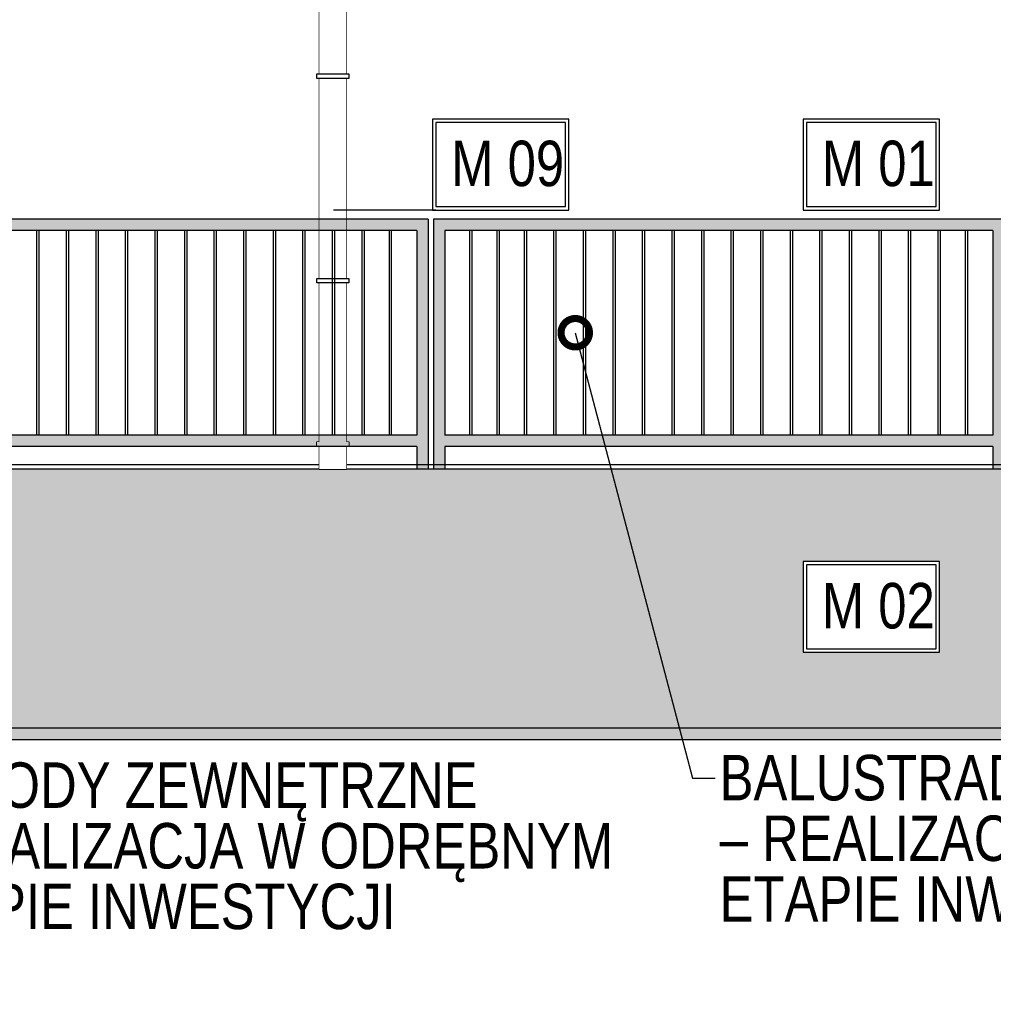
# Model space of a CAD drawing. Header units: millimetres. Extents: x 59331 to 112314, y -16110 to 34390.
# Tile 65 of 198: x 79367 to 79795, y -2671 to -2238. Entities that reach past the tile are written whole.
import ezdxf
from ezdxf import colors
from ezdxf.entities.mleader import LeaderData, LeaderLine
from ezdxf.math import Vec2, Vec3

# ---------------------------------------------------------------- set-up
doc = ezdxf.new("R2010")
doc.units = ezdxf.units.MM
doc.set_wipeout_variables(frame=1)
for name, color, linetype in [('_HSA_HATCH ELEWACJA', 8, 'Continuous'), ('_HSA_OPIS', 43, 'Continuous'), ('_HSA_WIDOKOWE', 1, 'Continuous'), ('_HSA_WIDOKOWE_CIENKIE', 8, 'Continuous'), ('_HSA_ŚCIANY_DZIAŁOWE', 6, 'Continuous')]:
    doc.layers.add(name, color=color, linetype=linetype)
doc.layers.add('_HSA_POMOC', color=120, linetype='Continuous', plot=False)
doc.styles.add('ARIAL_100', font='Arial.ttf', dxfattribs={"width": 0.8, "height": 20})

# ---------------------------------------------------------------- blocks, each defined once
blk = doc.blocks.new('*U75')
for points in [[(-6, 0), (6, 0), (6, -273.88), (-6, -273.88)], [(-7, -12), (7, -12), (7, -10), (-7, -10)], [(-7, -263.88), (7, -263.88), (7, -261.88), (-7, -261.88)]]:
    blk.add_lwpolyline(points, close=True)
blk.add_wipeout([(-6, 0), (6, 0), (6, -273.88), (-6, -273.88)])
for points in [[(-7, -10), (7, -10), (7, -12), (-7, -12)], [(-7, -100), (7, -100), (7, -102), (-7, -102)], [(-7, -190), (7, -190), (7, -192), (-7, -192)], [(-7, -261.88), (7, -261.88), (7, -263.88), (-7, -263.88)]]:
    blk.add_wipeout(points)
for points in [[(-7, -102), (7, -102), (7, -100), (-7, -100)], [(-7, -192), (7, -192), (7, -190), (-7, -190)]]:
    blk.add_lwpolyline(points, close=True)
blk = doc.blocks.new('A$C43494AD3')
blk.add_wipeout([(-70, 40), (-70, 0), (-10, 0), (-10, 40)])
for points in [[(-70, 40), (-10, 40), (-10, 0), (-70, 0)], [(-68.5, 38.5), (-11.5, 38.5), (-11.5, 1.5), (-68.5, 1.5)]]:
    blk.add_lwpolyline(points, close=True)
at = {"style": 'ARIAL_100', "width": 0.8}
blk.add_attdef('M_01', (-61.74, 9.75), '', height=20, dxfattribs=at)
blk = doc.blocks.new('A$C040a93fc')
at = {"true_color": 0xfffffe}
h = blk.add_hatch(color=7, dxfattribs=at)
h.dxf.hatch_style = 1
h.paths.add_polyline_path([(0, 0), (5, 0), (5, 10), (246, 10), (246, 0), (251, 0), (251, 110), (0, 110)])
h.paths.add_polyline_path([(5, 105), (246, 105), (246, 15), (5, 15)], flags=16)
h = blk.add_hatch(color=7, dxfattribs=at)
h.dxf.hatch_style = 1
h.paths.add_polyline_path([(253.38, 0), (258.38, 0), (258.38, 10), (499.38, 10), (499.38, 0), (504.38, 0), (504.38, 110), (253.38, 110)])
h.paths.add_polyline_path([(258.38, 105), (499.38, 105), (499.38, 15), (258.38, 15)], flags=16)
at = {"ltscale": 10}
for p, q in [((251, 110), (0, 110)), ((251, 110), (251, 0)), ((504.38, 110), (253.38, 110)), ((253.38, 110), (253.38, 0)), ((246, 105), (5, 105)), ((246, 105), (246, 15)), ((499.38, 105), (258.38, 105)), ((258.38, 105), (258.38, 15)), ((499.38, 105), (499.38, 15)), ((246, 15), (5, 15)), ((499.38, 15), (258.38, 15)), ((246, 10), (5, 10)), ((246, 10), (246, 0)), ((499.38, 10), (258.38, 10)), ((258.38, 10), (258.38, 0)), ((499.38, 10), (499.38, 0))]:
    blk.add_line(p, q, dxfattribs=at)
at = {"layer": '_HSA_WIDOKOWE_CIENKIE'}
for p, q in [((79, 15), (79, 105)), ((80, 15), (80, 105)), ((92, 15), (92, 105)), ((93, 15), (93, 105)), ((105, 15), (105, 105)), ((106, 15), (106, 105)), ((118, 15), (118, 105)), ((119, 15), (119, 105)), ((131, 15), (131, 105)), ((132, 15), (132, 105)), ((144, 15), (144, 105)), ((145, 15), (145, 105)), ((157, 15), (157, 105)), ((158, 15), (158, 105)), ((170, 15), (170, 105)), ((171, 15), (171, 105)), ((183, 15), (183, 105)), ((184, 15), (184, 105)), ((196, 15), (196, 105)), ((197, 15), (197, 105)), ((209, 15), (209, 105)), ((210, 15), (210, 105)), ((222, 15), (222, 105)), ((223, 15), (223, 105)), ((234, 15), (234, 105)), ((235, 15), (235, 105)), ((269.38, 15), (269.38, 105)), ((270.38, 15), (270.38, 105)), ((281.38, 15), (281.38, 105)), ((282.38, 15), (282.38, 105)), ((293.38, 15), (293.38, 105)), ((294.38, 15), (294.38, 105)), ((306.38, 15), (306.38, 105)), ((307.38, 15), (307.38, 105)), ((319.38, 15), (319.38, 105)), ((320.38, 15), (320.38, 105)), ((332.38, 15), (332.38, 105)), ((333.38, 15), (333.38, 105)), ((345.38, 15), (345.38, 105)), ((346.38, 15), (346.38, 105)), ((358.38, 15), (358.38, 105)), ((359.38, 15), (359.38, 105)), ((371.38, 15), (371.38, 105)), ((372.38, 15), (372.38, 105)), ((384.38, 15), (384.38, 105)), ((385.38, 15), (385.38, 105)), ((397.38, 15), (397.38, 105)), ((398.38, 15), (398.38, 105)), ((410.38, 15), (410.38, 105)), ((411.38, 15), (411.38, 105)), ((423.38, 15), (423.38, 105)), ((424.38, 15), (424.38, 105)), ((436.38, 15), (436.38, 105)), ((437.38, 15), (437.38, 105)), ((449.38, 15), (449.38, 105)), ((450.38, 15), (450.38, 105)), ((462.38, 15), (462.38, 105)), ((463.38, 15), (463.38, 105)), ((475.38, 15), (475.38, 105)), ((476.38, 15), (476.38, 105)), ((487.38, 15), (487.38, 105)), ((488.38, 15), (488.38, 105))]:
    blk.add_line(p, q, dxfattribs=at)
blk = doc.blocks.new('_DotSmall')
at = {"color": 0, "linetype": 'ByBlock', "const_width": 0.5}
blk.add_lwpolyline([(-0.0625, 0, 1), (0.0625, 0, 1)], format="xyb", close=True, dxfattribs=at)

msp = doc.modelspace()

# ---------------------------------------------------------------- hatches: boundary and pattern name
at = {"layer": '_HSA_HATCH ELEWACJA', "true_color": 0xb8b8b8}
h = msp.add_hatch(color=9, dxfattribs=at)
h.dxf.hatch_style = 1
h.paths.add_polyline_path([(86614.33, -2435.69), (77196.33, -2435.69), (76446.6, -2534.69), (77265.83, -2549.69), (86614.33, -2549.69)])
at = {"layer": '_HSA_WIDOKOWE', "ltscale": 10}
h = msp.add_hatch(color=256, dxfattribs=at)
h.dxf.hatch_style = 1
h.paths.add_polyline_path([(76181.33, -2539.69), (76446.28, -2539.69), (77265.73, -2554.68), (88608.19, -2554.69), (88608.19, -2549.69), (77265.83, -2549.69), (76446.33, -2534.69), (76181.33, -2534.69)])

# ---------------------------------------------------------------- linework, layer by layer
at = {"layer": '_HSA_POMOC'}
msp.add_line((76431.33, -2433.69), (88358.19, -2433.69), dxfattribs=at)
at = {"layer": '_HSA_WIDOKOWE', "ltscale": 10}
msp.add_lwpolyline([(76181.33, -2539.69), (76446.28, -2539.69), (77265.73, -2554.68), (88608.19, -2554.69), (88608.19, -2549.69), (77265.83, -2549.69), (76446.33, -2534.69), (76181.33, -2534.69)], close=True, dxfattribs=at)
at = {"layer": '_HSA_ŚCIANY_DZIAŁOWE', "ltscale": 10}
msp.add_line((86739.33, -2435.69), (77326.33, -2435.69), dxfattribs=at)

# ---------------------------------------------------------------- block references
at = {"layer": '_HSA_OPIS'}
ref = msp.add_blockref('A$C43494AD3', (79618.75, -2281.73), dxfattribs=dict(at, xscale=-1, rotation=180))
ref.add_attrib('M_01', 'M 09', (79557.01, -2311.21), dxfattribs={"layer": '0', "height": 20, "style": 'ARIAL_100', "width": 0.8})
ref = msp.add_blockref('A$C43494AD3', (79781.76, -2281.73), dxfattribs=dict(at, xscale=-1, rotation=180))
ref.add_attrib('M_01', 'M 01', (79720.01, -2311.21), dxfattribs={"layer": '0', "height": 20, "style": 'ARIAL_100', "width": 0.8})

# ---------------------------------------------------------------- leaders
ml = msp.add_multileader_mtext('Standard', dxfattribs=at)
ml.set_content('SCHODY ZEWNĘTRZNE \\P– REALIZACJA W ODRĘBNYM ETAPIE INWESTYCJI', color=256, style='ARIAL_100')
ml.set_leader_properties()
ml.set_arrow_properties(name='DOTSMALL')
ml.build(insert=Vec2(0, 0))
ml.multileader.update_dxf_attribs({"dogleg_length": 10, "arrow_head_size": 25})
ctx = ml.context
ctx.base_point, ctx.char_height, ctx.arrow_head_size, ctx.plane_origin = Vec3(79309.6, -2574.87), 20, 25, Vec3(78888.18, -3469.72)
notes = []
notes.append((ctx, [(1, (1, 1, 0), (79299.6, -2574.87), (1, 0), 10, [(0, [(79248.97, -2448.95)], 0, [])])]))
ctx.mtext.insert, ctx.mtext.rotation, ctx.mtext.width, ctx.mtext.defined_height, ctx.mtext.line_spacing_factor = Vec3(79311.6, -2564.7), -6.283185, 329.0821, 173.28, 0.8
for ctx, leaders in notes:
    for number, flags, end, landing, length, lines in leaders:
        leader = LeaderData()
        leader.index, (leader.has_last_leader_line, leader.has_dogleg_vector, leader.attachment_direction) = number, flags
        leader.last_leader_point, leader.dogleg_vector, leader.dogleg_length = Vec3(end), Vec3(landing), length
        for number, points, colour, breaks in lines:
            line = LeaderLine()
            line.index, line.vertices, line.color, line.breaks = number, Vec3.list(points), colors.encode_raw_color(colour), breaks
            leader.lines.append(line)
        ctx.leaders.append(leader)

# ---------------------------------------------------------------- next in the draw order: block references
ref = msp.add_blockref('A$C43494AD3', (79781.76, -2476.28), dxfattribs=dict(at, xscale=-1, rotation=180))
ref.add_attrib('M_01', 'M 02', (79720.01, -2505.77), dxfattribs={"layer": '0', "height": 20, "style": 'ARIAL_100', "width": 0.8})
at = {"layer": '_HSA_WIDOKOWE', "xscale": -1}
msp.add_blockref('*U75', (79504.96, -2161.81), dxfattribs=at)

# ---------------------------------------------------------------- next in the draw order: linework, layer by layer
at = {"layer": '_HSA_OPIS'}
msp.add_line((79550.25, -2321.73), (79505.2, -2321.73), dxfattribs=at)

# ---------------------------------------------------------------- next in the draw order: block references
at = {"layer": '_HSA_WIDOKOWE', "ltscale": 10}
msp.add_blockref('A$C040a93fc', (79295.83, -2435.69), dxfattribs=at)

# ---------------------------------------------------------------- next in the draw order: leaders
at = {"layer": '_HSA_OPIS'}
ml = msp.add_multileader_mtext('Standard', dxfattribs=at)
ml.set_content('BALUSTRADA\\P– REALIZACJA W ODRĘBNYM ETAPIE INWESTYCJI', color=256, style='ARIAL_100')
ml.set_leader_properties()
ml.set_arrow_properties(name='DOTSMALL')
ml.build(insert=Vec2(0, 0))
ml.multileader.update_dxf_attribs({"dogleg_length": 10, "arrow_head_size": 25})
ctx = ml.context
ctx.base_point, ctx.char_height, ctx.arrow_head_size, ctx.plane_origin = Vec3(79673.07, -2571.57), 20, 25, Vec3(79251.64, -1676.72)
notes = []
notes.append((ctx, [(1, (1, 1, 0), (79663.07, -2571.57), (1, 0), 10, [(0, [(79611.58, -2375.69)], 0, [])])]))
ctx.mtext.insert, ctx.mtext.rotation, ctx.mtext.width, ctx.mtext.defined_height, ctx.mtext.line_spacing_factor = Vec3(79675.07, -2561.4), -6.283185, 329.0821, 173.28, 0.8
for ctx, leaders in notes:
    for number, flags, end, landing, length, lines in leaders:
        leader = LeaderData()
        leader.index, (leader.has_last_leader_line, leader.has_dogleg_vector, leader.attachment_direction) = number, flags
        leader.last_leader_point, leader.dogleg_vector, leader.dogleg_length = Vec3(end), Vec3(landing), length
        for number, points, colour, breaks in lines:
            line = LeaderLine()
            line.index, line.vertices, line.color, line.breaks = number, Vec3.list(points), colors.encode_raw_color(colour), breaks
            leader.lines.append(line)
        ctx.leaders.append(leader)

doc.saveas('drawing.dxf')
